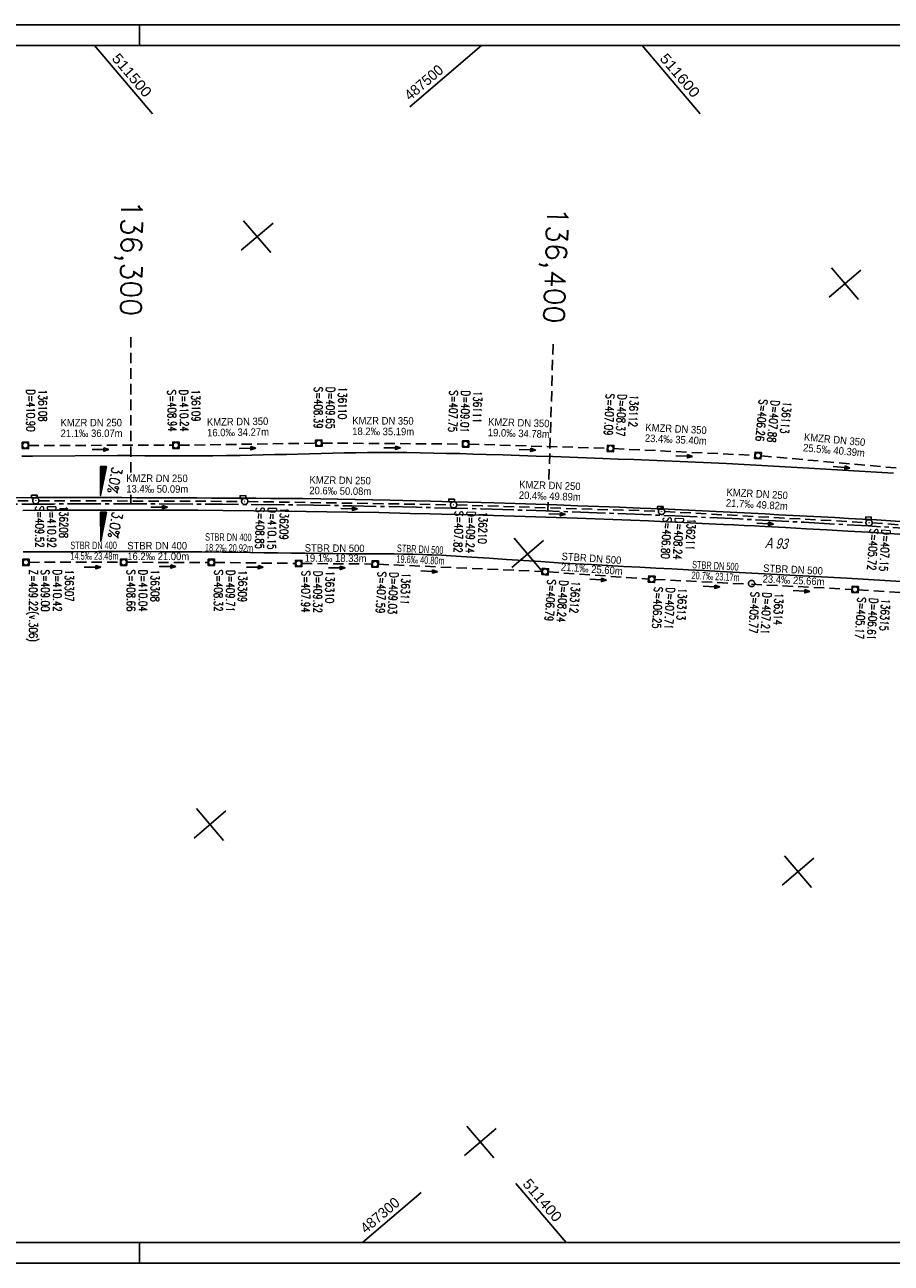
# Model space of a CAD drawing. Header units: millimetres. Extents: x -519 to 616, y -483 to -186.
# Tile 3 of 5: x 34 to 241, y -483 to -186. Entities that reach past the tile are written whole.
import ezdxf
from ezdxf.enums import TextEntityAlignment as Align

# ---------------------------------------------------------------- set-up
doc = ezdxf.new("R2010")
doc.units = ezdxf.units.MM
doc.header["$LTSCALE"] = 10
for name, pattern in [('ACHSE', [5.5, 4, -0.5, 0.5, -0.5]), ('LT00', [0]), ('LT00004', [0.6, 0.4, -0.2]), ('LT17', [0.15, 0.1, -0.05]), ('STRICHLINIE2', [0.375, 0.25, -0.125])]:
    doc.linetypes.add(name, pattern=pattern)
for name, color, linetype in [('--Ansichtsfenster', 6, 'Continuous'), ('--EK_A-TEXT-KILOMETER', 30, 'LT17'), ('--EK_BESCH', 7, 'STRICHLINIE2'), ('--EK_BKAN007', 140, 'LT00'), ('--EK_BSCH007', 5, 'LT00'), ('--EK_FBR', 2, 'LT00'), ('--EK_Halt-Pfeil', 4, 'LT00'), ('--Rahmen', 120, 'Continuous'), ('-AX-020', 30, 'ACHSE'), ('DFK_BES-WEGE_74', 255, 'LT00'), ('QUER_OST', 11, 'LT00'), ('QUER_WEST', 11, 'LT00'), ('V_KA_MULD', 182, 'LT00'), ('V_KA_PRUF', 182, 'LT00'), ('V_P_SK', 182, 'LT00'), ('V_RASTER_74', 121, 'LT00'), ('V_SINKK', 182, 'LT00')]:
    doc.layers.add(name, color=color, linetype=linetype)
doc.layers.add('Ausschnitt', color=7, linetype='LT00004', plot=False)
doc.styles.add('Haltungsbeschriftung', font='ARIAL.TTF', dxfattribs={"width": 0.75})
doc.styles.add('Kilometrierung', font='romans.shx')
doc.styles.add('ROMANS', font='ROMANS.shx', dxfattribs={"width": 0.8})
doc.styles.add('schachtbeschriftung', font='romans.shx', dxfattribs={"width": 0.75, "height": 0.2})
doc.styles.get("Standard").update_dxf_attribs({"font": 'ARIAL.TTF'})

# ---------------------------------------------------------------- blocks, each defined once
blk = doc.blocks.new('SYMB0652')
at = {"color": 0, "linetype": 'ByBlock'}
blk.add_lwpolyline([(-0.15, -0.075), (0.15, -0.075), (0.15, 0.075), (-0.15, 0.075), (-0.15, -0.075)], dxfattribs=at)
blk = doc.blocks.new('SYMB0003')
at = {"color": 0, "linetype": 'ByBlock'}
for p, q in [((-0.015712, 0), (0.010166, 0.012015)), ((0, -0.021257), (-0.015712, 0)), ((0.010166, 0.012015), (0, -0.021257))]:
    blk.add_line(p, q, dxfattribs=at)
for points in [[(-0.031395, 0.499013), (-0.093691, 0.491144), (-0.154509, 0.475528), (-0.21289, 0.452414), (-0.267913, 0.422164), (-0.318712, 0.385257), (-0.364484, 0.342274), (-0.404509, 0.293893), (-0.438154, 0.240877), (-0.464888, 0.184062), (-0.484292, 0.124345), (-0.496058, 0.062667), (-0.5, 0)], [(-0.5, 0), (-0.496058, -0.062667), (-0.484292, -0.124345), (-0.464888, -0.184062), (-0.438154, -0.240877), (-0.404509, -0.293893), (-0.364485, -0.342274), (-0.318712, -0.385257), (-0.267914, -0.422164), (-0.21289, -0.452414), (-0.154509, -0.475529), (-0.093691, -0.491144), (-0.031395, -0.499014), (0.031395, -0.499014)], [(0.5, 0), (0.496057, 0.062667), (0.484292, 0.124345), (0.464888, 0.184062), (0.438153, 0.240877), (0.404509, 0.293893), (0.364484, 0.342274), (0.318712, 0.385257), (0.267913, 0.422164), (0.21289, 0.452414), (0.154509, 0.475528), (0.093691, 0.491144), (0.031395, 0.499013), (-0.031395, 0.499013)], [(0.031395, -0.499014), (0.093691, -0.491144), (0.154509, -0.475529), (0.21289, -0.452414), (0.267914, -0.422164), (0.318712, -0.385257), (0.364485, -0.342274), (0.404509, -0.293893), (0.438154, -0.240877), (0.464889, -0.184062), (0.484292, -0.124345), (0.496058, -0.062667), (0.5, 0)]]:
    blk.add_lwpolyline(points, dxfattribs=at)
blk = doc.blocks.new('SYMB1210')
at = {"color": 0, "linetype": 'ByBlock'}
blk.add_line((0.018815, -0.179014), (0.055623, -0.17119), dxfattribs=at)
for points in [[(-0.2, -0.2), (-0.2, 0.2), (0.2, 0.2), (0.2, -0.2), (-0.2, -0.2)], [(0.018815, 0.179014), (-0.018815, 0.179014), (-0.055623, 0.17119), (-0.09, 0.155885), (-0.120444, 0.133766), (-0.145623, 0.105801), (-0.164438, 0.073213), (-0.176067, 0.037424), (-0.18, 0)], [(-0.18, 0), (-0.176067, -0.037424), (-0.164438, -0.073213), (-0.145623, -0.105801), (-0.120444, -0.133766), (-0.09, -0.155885), (-0.055623, -0.17119), (-0.018815, -0.179014), (0.018815, -0.179014)], [(0.18, 0), (0.176067, 0.037424), (0.164438, 0.073213), (0.145623, 0.105801), (0.120444, 0.133766), (0.09, 0.155885), (0.055623, 0.17119), (0.018815, 0.179014)], [(0.055623, -0.17119), (0.09, -0.155885), (0.120444, -0.133766), (0.145623, -0.105801), (0.164438, -0.073213), (0.176067, -0.037424), (0.18, 0)]]:
    blk.add_lwpolyline(points, dxfattribs=at)
blk = doc.blocks.new('SYMB0070')
at = {"color": 0, "linetype": 'ByBlock'}
for p, q in [((-0.5, 0), (0.2, 0)), ((0.5, 0), (0.2, 0.1)), ((0.2, 0.1), (0.2, 0)), ((0.468, 0), (0.21, 0.086)), ((0.21, 0.086), (0.21, -0.086)), ((0.21, -0.086), (0.468, 0)), ((0.22, -0.072), (0.437, 0)), ((0.23, -0.058), (0.405, 0)), ((0.24, -0.045), (0.374, 0)), ((0.342, 0), (0.25, 0.031)), ((0.25, 0.031), (0.25, -0.031)), ((0.25, -0.031), (0.342, 0)), ((0.26, -0.017), (0.31, 0)), ((0.27, -0.003), (0.279, 0))]:
    blk.add_line(p, q, dxfattribs=at)
for points in [[(0.2, 0), (0.2, -0.1), (0.5, 0)], [(0.437, 0), (0.22, 0.072), (0.22, -0.072)], [(0.405, 0), (0.23, 0.058), (0.23, -0.058)], [(0.374, 0), (0.24, 0.045), (0.24, -0.045)], [(0.31, 0), (0.26, 0.017), (0.26, -0.017)], [(0.279, 0), (0.27, 0.003), (0.27, -0.003)]]:
    blk.add_lwpolyline(points, dxfattribs=at)

msp = doc.modelspace()

# ---------------------------------------------------------------- linework, layer by layer
at = {"layer": '--Ansichtsfenster', "linetype": 'Continuous'}
msp.add_lwpolyline([(-493.87, -477.64), (431.13, -477.64), (431.13, -190.64), (-493.87, -190.64)], close=True, dxfattribs=at)
at = {"layer": '--EK_A-TEXT-KILOMETER', "ltscale": 2.5}
for p, q in [((59.1, -293.03), (59.11, -260.53)), ((159.32, -294.72), (160.33, -262.26)), ((59.1, -300.52), (59.1, -298.4)), ((159.08, -302.24), (159.15, -300.09))]:
    msp.add_line(p, q, dxfattribs=at)
at = {"layer": '--EK_BESCH'}
for p, q in [((34.56, -286.51), (69.13, -286.49)), ((70.63, -286.48), (103.4, -285.98)), ((104.9, -285.97), (138.59, -286.19)), ((140.09, -286.22), (173.35, -287.22)), ((174.85, -287.28), (208.71, -288.91)), ((210.2, -289.01), (248.94, -292.51)), ((-13.01, -300.47), (35.55, -299.79)), ((37.05, -299.78), (85.64, -299.95)), ((87.14, -299.97), (135.72, -300.75)), ((137.21, -300.79), (185.58, -302.31)), ((187.07, -302.38), (235.33, -305.02)), ((236.82, -305.11), (285.3, -308.41)), ((34.67, -314.56), (56.65, -314.54)), ((58.15, -314.55), (77.66, -314.58)), ((79.16, -314.59), (98.57, -314.82)), ((100.07, -314.83), (116.91, -314.97)), ((118.41, -315.01), (157.67, -316.77)), ((159.17, -316.86), (183.21, -318.56)), ((184.71, -318.65), (206.35, -319.76)), ((207.85, -319.83), (231.98, -321.04)), ((233.48, -321.13), (257.62, -322.72))]:
    msp.add_line(p, q, dxfattribs=at)
at = {"layer": '--EK_FBR'}
for points in [[(32.93, -289.1), (35.49, -289.08)], [(131.76, -288.35), (131.61, -288.35), (128.45, -288.29), (125.29, -288.25), (122.12, -288.23), (118.96, -288.22), (115.8, -288.24), (113.03, -288.27), (110.25, -288.31), (107.48, -288.37), (104.71, -288.44), (101.93, -288.51), (99.16, -288.58), (96.39, -288.66), (93.62, -288.73), (90.84, -288.8), (88.07, -288.86), (85.3, -288.92), (82.03, -288.96), (78.77, -288.99), (75.51, -289.01), (72.24, -289.02), (68.98, -289.01), (65.71, -289), (62.45, -288.98), (59.19, -288.96), (55.92, -288.93), (35.49, -289.08)], [(130.97, -299.89), (133.7, -299.96), (139.94, -300.12), (146.18, -300.3), (151.2, -300.45), (156.22, -300.62), (161.24, -300.79), (166.27, -300.97), (171.29, -301.15), (176.26, -301.35), (181.23, -301.54), (186.2, -301.75), (191.17, -301.97), (196.14, -302.2), (201.11, -302.44), (204.46, -302.61), (207.8, -302.78), (211.14, -302.96), (214.48, -303.14), (217.83, -303.31), (221.17, -303.49), (224.5, -303.67), (227.84, -303.84), (231.17, -304.02), (234.51, -304.2), (237.84, -304.39), (241.18, -304.59), (244.91, -304.82)], [(245.85, -307.95), (240.89, -307.64), (235.92, -307.34), (230.95, -307.05), (225.97, -306.76), (221, -306.49), (216.03, -306.22), (211.05, -305.97), (208.58, -305.84), (206.1, -305.72), (203.63, -305.6), (201.15, -305.47), (199.45, -305.39), (197.76, -305.3), (196.06, -305.21), (191.78, -305), (187.5, -304.81), (183.22, -304.63), (178.93, -304.46), (174.65, -304.29), (170.37, -304.14), (166.08, -303.99), (161.08, -303.82), (156.08, -303.66), (151.07, -303.5), (146.07, -303.34), (141.06, -303.2), (133.57, -302.99), (130.76, -302.92)], [(130.09, -312.73), (129.01, -312.69), (126.73, -312.63), (124.46, -312.58), (122.18, -312.55), (119.91, -312.53), (117.63, -312.52), (115.36, -312.51), (113.08, -312.5), (110.81, -312.49), (107.5, -312.46), (104.2, -312.43), (100.89, -312.39), (97.59, -312.35), (94.28, -312.3), (90.98, -312.25), (87.68, -312.2), (84.37, -312.16), (81.07, -312.12), (76.12, -312.07), (71.17, -312.03), (66.21, -312.01), (61.26, -311.99), (56.31, -311.99), (51.36, -311.99), (45.34, -312.01), (39.32, -312.04), (33.3, -312.08)], [(140.83, -313.32), (135.82, -313), (133.55, -312.87), (131.28, -312.77), (130.09, -312.73)], [(200.38, -316.74), (196.53, -316.53), (192.67, -316.33), (188.81, -316.13), (184.96, -315.93), (181.1, -315.73), (177.24, -315.52), (173.39, -315.32), (169.53, -315.11), (165.68, -314.89), (161.53, -314.64), (157.39, -314.39), (153.25, -314.12), (149.11, -313.86), (144.97, -313.59), (140.83, -313.32)]]:
    msp.add_lwpolyline(points, dxfattribs=at)
at = {"layer": '--EK_FBR', "color": 2}
for points in [[(241.97, -293.15), (221.61, -291.97), (201.89, -290.89), (198.18, -290.7), (194.47, -290.52), (190.76, -290.36), (187.06, -290.2), (183.35, -290.06), (179.64, -289.92), (175.93, -289.78), (172.22, -289.65), (168.23, -289.5), (164.23, -289.35), (160.24, -289.21), (156.24, -289.07), (152.25, -288.93), (148.25, -288.8), (144.26, -288.67), (141.1, -288.58), (137.94, -288.49), (134.77, -288.42), (131.76, -288.35)], [(31.14, -299.08), (36.14, -299.04), (41.13, -299.02), (46.13, -299.01), (49.73, -299.01), (53.34, -299.02), (56.94, -299.04), (60.54, -299.06), (64.15, -299.08), (67.75, -299.1), (71.35, -299.12), (74.9, -299.13), (78.44, -299.15), (81.99, -299.16), (85.53, -299.18), (89.08, -299.19), (92.62, -299.22), (96.17, -299.25), (100.34, -299.29), (104.52, -299.35), (108.69, -299.42), (112.87, -299.49), (117.04, -299.58), (121.21, -299.66), (127.45, -299.8), (130.97, -299.89)], [(130.76, -302.92), (126.08, -302.81), (118.58, -302.64), (111.09, -302.49), (96.12, -302.26), (81.15, -302.11), (75.16, -302.08), (69.17, -302.05), (63.18, -302.04), (57.18, -302.03), (51.19, -302.04), (45.18, -302.05), (39.17, -302.08), (33.17, -302.11)], [(250.3, -319.58), (230.75, -318.39), (200.38, -316.74)]]:
    msp.add_lwpolyline(points, dxfattribs=at)
at = {"layer": '--Rahmen'}
for p, q in [((-518.87, -185.64), (616.13, -185.64)), ((61.13, -190.64), (61.13, -185.64)), ((61.13, -477.64), (61.13, -482.64)), ((616.13, -482.64), (-518.87, -482.64))]:
    msp.add_line(p, q, dxfattribs=at)
msp.add_lwpolyline([(-493.87, -190.64), (431.13, -190.64), (431.13, -477.64), (-493.87, -477.64)], close=True, dxfattribs=at)
at = {"layer": '-AX-020', "ltscale": 0.2, "flags": 128}
msp.add_lwpolyline([(-493.87, -334.08), (-469.6, -331.91), (-454.17, -330.53), (-438.74, -329.15), (-423.31, -327.78), (-407.88, -326.41), (-392.44, -325.05), (-377.01, -323.71), (-361.58, -322.38), (-346.14, -321.06), (-330.7, -319.77), (-315.26, -318.5), (-299.82, -317.25), (-284.38, -316.02), (-268.93, -314.83), (-253.48, -313.66), (-238.03, -312.53), (-222.58, -311.44), (-207.12, -310.38), (-191.67, -309.36), (-176.21, -308.39), (-160.74, -307.46), (-145.27, -306.57), (-129.8, -305.74), (-114.33, -304.96), (-98.86, -304.24), (-83.38, -303.57), (-67.9, -302.96), (-52.42, -302.41), (-36.93, -301.93), (-21.45, -301.52), (-5.96, -301.17), (9.53, -300.89), (25.02, -300.69), (40.51, -300.57), (50.12, -300.53), (65.61, -300.53), (81.1, -300.61), (96.59, -300.77), (112.08, -301.02), (127.57, -301.34), (143.06, -301.74), (158.54, -302.22), (174.02, -302.79), (189.5, -303.43), (204.98, -304.15), (220.45, -304.95), (235.91, -305.83), (251.38, -306.8), (266.83, -307.84), (282.28, -308.96), (297.73, -310.16), (313.17, -311.44), (328.6, -312.8), (344.03, -314.24), (359.44, -315.76), (374.85, -317.36), (390.25, -319.04), (405.64, -320.8), (421.03, -322.64), (431.13, -323.9)], dxfattribs=at)
at = {"layer": 'Ausschnitt', "ltscale": 10}
for points in [[(431.13, -190.64), (-493.87, -190.64)], [(-493.87, -477.64), (431.13, -477.64)]]:
    msp.add_lwpolyline(points, dxfattribs=at)
at = {"layer": 'QUER_OST'}
for p, q in [((53.21, -291.62), (51.82, -291.62)), ((51.82, -291.92), (53.15, -291.92)), ((53.09, -292.22), (51.82, -292.22)), ((51.82, -292.52), (53.03, -292.52)), ((52.98, -292.82), (51.83, -292.82)), ((51.83, -293.12), (52.92, -293.12)), ((52.86, -293.42), (51.83, -293.42)), ((51.83, -293.72), (52.8, -293.72)), ((52.74, -294.02), (51.83, -294.02)), ((51.83, -294.32), (52.68, -294.32)), ((52.62, -294.62), (51.83, -294.62)), ((51.83, -294.92), (52.56, -294.92)), ((52.5, -295.22), (51.83, -295.22)), ((51.83, -295.52), (52.44, -295.52)), ((52.38, -295.82), (51.83, -295.82)), ((51.83, -296.12), (52.32, -296.12)), ((52.26, -296.42), (51.83, -296.42)), ((51.84, -296.72), (52.21, -296.72)), ((52.15, -297.02), (51.84, -297.02)), ((51.84, -297.32), (52.09, -297.32)), ((52.03, -297.62), (51.84, -297.62)), ((51.84, -297.92), (51.97, -297.92)), ((51.91, -298.22), (51.84, -298.22)), ((51.84, -298.52), (51.85, -298.52))]:
    msp.add_line(p, q, dxfattribs=at)
msp.add_lwpolyline([(53.22, -291.57), (51.84, -298.57), (51.82, -291.57), (53.22, -291.57)], dxfattribs=at)
at = {"layer": 'QUER_WEST'}
for p, q in [((53.24, -302.57), (51.85, -302.57)), ((51.85, -302.87), (53.18, -302.87)), ((53.12, -303.17), (51.85, -303.17)), ((51.85, -303.47), (53.06, -303.47)), ((53, -303.77), (51.85, -303.77)), ((51.85, -304.07), (52.94, -304.07)), ((52.88, -304.37), (51.85, -304.37)), ((51.85, -304.67), (52.82, -304.67)), ((52.77, -304.97), (51.86, -304.97)), ((51.86, -305.27), (52.71, -305.27)), ((52.65, -305.57), (51.86, -305.57)), ((51.86, -305.87), (52.59, -305.87)), ((52.53, -306.17), (51.86, -306.17)), ((51.86, -306.47), (52.47, -306.47)), ((52.41, -306.77), (51.86, -306.77)), ((51.86, -307.07), (52.35, -307.07)), ((52.29, -307.37), (51.86, -307.37)), ((51.86, -307.67), (52.23, -307.67)), ((52.17, -307.97), (51.86, -307.97)), ((51.86, -308.27), (52.11, -308.27)), ((52.05, -308.57), (51.86, -308.57)), ((51.86, -308.87), (51.99, -308.87)), ((51.94, -309.17), (51.87, -309.17)), ((51.87, -309.47), (51.88, -309.47))]:
    msp.add_line(p, q, dxfattribs=at)
msp.add_lwpolyline([(53.25, -302.52), (51.87, -309.52), (51.85, -302.52), (53.25, -302.52)], dxfattribs=at)
at = {"layer": 'V_RASTER_74'}
for p, q in [((50.35, -190.64), (64.27, -207)), ((125.95, -205.3), (143.16, -190.64)), ((195.62, -207), (181.7, -190.64)), ((85.56, -239.7), (93.17, -233.22)), ((86.12, -232.65), (92.61, -240.26)), ((234.14, -244.51), (226.53, -250.99)), ((233.57, -251.56), (227.09, -243.95)), ((150.96, -308.78), (157.44, -316.4)), ((158.01, -309.35), (150.39, -315.83)), ((81.87, -374.18), (74.26, -380.67)), ((81.31, -381.23), (74.83, -373.62)), ((215.23, -391.96), (222.84, -385.48)), ((215.8, -384.92), (222.28, -392.53)), ((139.1, -456.8), (146.71, -450.32)), ((146.15, -457.37), (139.66, -449.75)), ((114.63, -477.64), (128.71, -465.65)), ((163.42, -477.64), (151.42, -463.56))]:
    msp.add_line(p, q, dxfattribs=at)

# ---------------------------------------------------------------- block references
at = {"layer": '--EK_Halt-Pfeil'}
for p, xscale, yscale, zscale, rotation in [((51.85, -287.5), 3.999999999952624, 4.000000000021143, 4, 0.03146999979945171), ((87.03, -287.23), 3.999999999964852, 4.000000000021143, 4, 0.877800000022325), ((121.74, -287.08), 3.999999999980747, 4.000000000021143, 4, 359.6223200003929), ((154.15, -287.59), 4.000000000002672, 4.000000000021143, 4, 358.2757300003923), ((191.73, -289.09), 3.999999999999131, 3.999999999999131, 3.999999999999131, 357.2432499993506), ((229.48, -291.76), 3.999999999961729, 4.000000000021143, 4, 354.8350100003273), ((65.85, -301.33), 3.999999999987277, 4.000000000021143, 4, 359.7971700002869), ((111.42, -301.7), 3.999999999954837, 4.000000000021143, 4, 359.0732499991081), ((161.26, -303.02), 3.999999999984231, 4.000000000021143, 4, 358.1952299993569), ((211.17, -305.26), 4.000000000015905, 4.000000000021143, 4, 356.8651699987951), ((49.87, -315.68), 3.999999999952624, 4.000000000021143, 4, 0.03146999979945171), ((67.9, -315.57), 3.999999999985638, 4.000000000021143, 4, 359.8846000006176), ((88.85, -315.71), 3.999999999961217, 4.000000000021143, 4, 359.3390499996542), ((108.48, -315.9), 3.999999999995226, 4.000000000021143, 4, 359.5383699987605), ((130.63, -316.71), 4.0000000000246, 4.000000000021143, 4, 357.4288799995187), ((171.12, -318.71), 3.999999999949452, 4.000000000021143, 4, 355.9540000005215), ((198.28, -320.36), 3.999999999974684, 4.000000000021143, 4, 357.0682700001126), ((219.86, -321.44), 4.000000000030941, 4.000000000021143, 4, 357.1382899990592)]:
    msp.add_blockref('SYMB0070', p, dxfattribs=dict(at, xscale=xscale, yscale=yscale, zscale=zscale, rotation=rotation))
at = {"layer": 'V_KA_MULD', "xscale": 3.799999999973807, "yscale": 3.799999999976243, "zscale": 3.8}
for p in [(33.81, -286.51), (69.88, -286.49)]:
    msp.add_blockref('SYMB1210', p, dxfattribs=at)
at = {"layer": 'V_KA_MULD', "yscale": 3.799999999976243}
for p, xscale, zscale, rotation in [((104.15, -285.97), 3.800000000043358, 3.8, 0.9999999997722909), ((139.34, -286.2), 3.800000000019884, 3.8, 359.9071423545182), ((174.1, -287.24), 3.800000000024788, 3.8, 356.609156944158), ((209.45, -288.95), 3.800000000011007, 3.8, 356.0930923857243), ((33.92, -314.56), 3.800000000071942, 3.8, 90.08028089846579), ((57.4, -314.54), 3.800000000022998, 3.8, 90.1739081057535), ((78.41, -314.59), 3.800000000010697, 3.8, 89.84418297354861), ((99.32, -314.83), 3.800000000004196, 3.8, 89.16936766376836), ((117.66, -314.98), 3.800000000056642, 3.799999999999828, 88.9501387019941), ((158.42, -316.8), 3.800000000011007, 3.8, 356.0930923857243), ((183.96, -318.61), 3.800000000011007, 3.8, 356.0930923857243), ((232.73, -321.08), 3.800000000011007, 3.8, 356.0930923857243)]:
    msp.add_blockref('SYMB1210', p, dxfattribs=dict(at, xscale=xscale, zscale=zscale, rotation=rotation))
at = {"layer": 'V_KA_PRUF', "xscale": 1.5, "yscale": 1.500000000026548, "zscale": 1.5}
for p in [(36.3, -299.78), (86.39, -299.95)]:
    msp.add_blockref('SYMB0003', p, dxfattribs=at)
at = {"layer": 'V_KA_PRUF', "xscale": 1.500000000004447, "yscale": 1.500000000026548, "zscale": 1.5, "rotation": 356.0930923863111}
for p in [(136.47, -300.77), (186.33, -302.34), (236.07, -305.06), (207.9, -319.63)]:
    msp.add_blockref('SYMB0003', p, dxfattribs=at)
at = {"layer": 'V_P_SK', "yscale": 4.500000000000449, "zscale": 4.5}
for p, xscale, rotation in [((135.99, -299.74), 4.500000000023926, 359.3364356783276), ((186.02, -301.49), 4.500000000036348, 358.3587041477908), ((235.93, -304.03), 4.500000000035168, 357.791333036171)]:
    msp.add_blockref('SYMB0652', p, dxfattribs=dict(at, xscale=xscale, rotation=rotation))
at = {"layer": 'V_SINKK', "yscale": 4.500000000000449, "zscale": 4.5}
for p, xscale, rotation in [((35.95, -298.8), 4.499999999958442, 180.8030404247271), ((85.95, -298.91), 4.499999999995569, 180.4015369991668)]:
    msp.add_blockref('SYMB0652', p, dxfattribs=dict(at, xscale=xscale, rotation=rotation))

# ---------------------------------------------------------------- texts
at = {"layer": '--EK_A-TEXT-KILOMETER', "style": 'Kilometrierung'}
for s, rotation, p in [('136,300', 269.6085, (59.11, -255.53)), ('136,400', 268, (160.48, -257.27))]:
    msp.add_text(s, height=5, rotation=rotation, dxfattribs=at).set_placement(p, align=Align.MIDDLE_RIGHT)
at = {"layer": '--EK_BKAN007', "style": 'Haltungsbeschriftung'}
for s, rotation, width, p in [('KMZR DN 250', 0.0315, 0.9, (42.24, -281.95)), ('KMZR DN 350', 0.8778, 0.9, (77.34, -281.82)), ('KMZR DN 350', 359.6223, 0.9, (112.17, -281.46)), ('KMZR DN 350', 358.2757, 0.9, (144.72, -281.74)), ('KMZR DN 350', 357.2432, 0.9, (182.41, -283.08)), ('21.1‰ 36.07m', 0.0315, 0.9, (42.25, -284.51)), ('16.0‰ 34.27m', 0.8778, 0.9, (77.38, -284.38)), ('18.2‰ 35.19m', 359.6223, 0.9, (112.16, -284.02)), ('19.0‰ 34.78m', 358.2757, 0.9, (144.65, -284.3)), ('23.4‰ 35.40m', 357.2432, 0.9, (182.29, -285.64)), ('KMZR DN 350', 354.835, 0.9, (220.42, -285.36)), ('25.5‰ 40.39m', 354.835, 0.9, (220.19, -287.91)), ('KMZR DN 250', 359.7972, 0.9, (58.01, -295.27)), ('KMZR DN 250', 359.0732, 0.9, (101.9, -295.65)), ('13.4‰ 50.09m', 359.7972, 0.9, (58, -297.83)), ('20.6‰ 50.08m', 359.0732, 0.9, (101.86, -298.21)), ('KMZR DN 250', 358.1952, 0.9, (152.17, -296.77)), ('KMZR DN 250', 356.8652, 0.9, (201.86, -298.62)), ('20.4‰ 49.89m', 358.1952, 0.9, (152.09, -299.33)), ('21.7‰ 49.82m', 356.8652, 0.9, (201.72, -301.18)), ('STBR DN 400', 359.339, 0.7, (76.88, -309.36)), ('STBR DN 400', 0.0315, 0.7, (44.59, -311.39)), ('STBR DN 400', 359.8846, 0.9, (58.23, -311.45)), ('18.2‰ 20.92m', 359.339, 0.7, (76.85, -311.92)), ('STBR DN 500', 359.5384, 0.9, (100.77, -312)), ('STBR DN 500', 357.4289, 0.7, (122.85, -312.05)), ('14.5‰ 23.48m', 0.0315, 0.7, (44.59, -313.95)), ('16.2‰ 21.00m', 359.8846, 0.9, (58.23, -314.01)), ('19.1‰ 18.33m', 359.5384, 0.9, (100.75, -314.4)), ('19.6‰ 40.80m', 357.4289, 0.7, (122.73, -314.61)), ('21.1‰ 25.60m', 355.954, 0.9, (162.13, -316.54)), ('STBR DN 500', 355.954, 0.9, (162.31, -313.98)), ('STBR DN 500', 357.0683, 0.7, (193.61, -315.98)), ('20.7‰ 23.17m', 357.0683, 0.7, (193.47, -318.54)), ('23.4‰ 25.66m', 357.1383, 0.9, (210.51, -319.38)), ('STBR DN 500', 357.1383, 0.9, (210.64, -316.82))]:
    msp.add_text(s, height=1.8, rotation=rotation, dxfattribs=dict(at, width=width)).set_placement(p)
at = {"layer": '--EK_BSCH007', "style": 'schachtbeschriftung', "width": 0.75}
for s, rotation, p in [('S=408.39', 269.6223, (103.08, -272.47)), ('D=409.65', 269.6223, (105.96, -272.49)), ('136110', 269.6223, (108.84, -272.51)), ('D=410.90', 270.0315, (34.09, -273.11)), ('136108', 270.0315, (36.97, -273.11)), ('S=408.94', 270.8778, (67.88, -273.22)), ('D=410.24', 270.8778, (70.76, -273.18)), ('136109', 270.8778, (73.63, -273.13)), ('S=407.75', 268.2757, (135.52, -273.29)), ('D=409.01', 268.2757, (138.4, -273.37)), ('136111', 268.2757, (141.28, -273.46)), ('S=407.09', 267.2432, (173.04, -274.08)), ('D=408.37', 267.2432, (175.91, -274.22)), ('136112', 267.2432, (178.79, -274.36)), ('S=406.26', 264.835, (209.74, -275.41)), ('D=407.88', 264.835, (212.6, -275.67)), ('136113', 264.835, (215.47, -275.93)), ('S=409.52', 269.7972, (36.24, -301.01)), ('D=410.92', 269.7972, (39.12, -301.02)), ('136208', 269.7972, (42, -301.03)), ('S=408.85', 269.0733, (89.12, -301.33)), ('D=410.15', 269.0733, (92, -301.38)), ('136209', 269.0733, (94.88, -301.42)), ('S=407.82', 268.1952, (136.81, -302.19)), ('D=409.24', 268.1952, (139.69, -302.28)), ('136210', 268.1952, (142.56, -302.37)), ('S=406.80', 266.8652, (186.76, -303.64)), ('D=408.24', 266.8652, (189.63, -303.8)), ('136211', 266.8652, (192.51, -303.96)), ('S=405.72', 266.1117, (236.31, -306.41)), ('D=407.15', 266.1117, (239.19, -306.61)), ('Z=409.22(v.306)', 270.0315, (34.68, -316.31)), ('S=409.00', 270.0315, (37.56, -316.31)), ('D=410.42', 270.0315, (40.44, -316.3)), ('136307', 270.0315, (43.32, -316.3)), ('S=408.66', 269.8846, (58.15, -316.3)), ('D=410.04', 269.8846, (61.03, -316.3)), ('136308', 269.8846, (63.91, -316.31)), ('S=408.32', 269.339, (79.14, -316.34)), ('D=409.71', 269.339, (82.02, -316.38)), ('136309', 269.339, (84.9, -316.41)), ('S=407.94', 269.5384, (100.06, -316.58)), ('D=409.32', 269.5384, (102.94, -316.61)), ('136310', 269.5384, (105.82, -316.63)), ('S=407.59', 267.4289, (118.33, -316.76)), ('D=409.03', 267.4289, (121.2, -316.89)), ('136311', 267.4289, (124.08, -317.02)), ('S=406.79', 265.954, (159.04, -318.6)), ('D=408.24', 265.954, (161.92, -318.81)), ('136312', 265.954, (164.79, -319.01)), ('S=406.25', 267.0683, (184.62, -320.4)), ('D=407.71', 267.0683, (187.49, -320.54)), ('136313', 267.0683, (190.37, -320.69)), ('S=405.77', 267.1383, (207.76, -321.58)), ('D=407.21', 267.1383, (210.64, -321.73)), ('136314', 267.1383, (213.51, -321.87)), ('S=405.17', 266.2169, (233.36, -322.87)), ('D=406.61', 266.2169, (236.23, -323.06)), ('136315', 266.2169, (239.11, -323.25))]:
    msp.add_text(s, height=2, rotation=rotation, dxfattribs=at).set_placement(p)
at = {"layer": 'DFK_BES-WEGE_74', "oblique": 13.754, "width": 0.75}
msp.add_text('A 93', height=2.5, rotation=357, dxfattribs=at).set_placement((211.11, -311.1))
at = {"layer": 'QUER_OST', "style": 'ROMANS', "width": 0.8}
msp.add_text('3.0%', height=2.5, rotation=258.83, dxfattribs=at).set_placement((54.63, -291.52))
at = {"layer": 'QUER_WEST', "style": 'ROMANS', "width": 0.8}
msp.add_text('3.0%', height=2.5, rotation=258.83, dxfattribs=at).set_placement((54.74, -302.27))
at = {"layer": 'V_RASTER_74'}
for s, rotation, width, p in [(' 511500', 310.4181, 1.067, (53.69, -193.03)), (' 511600', 310.4181, 1.076, (185.04, -193.03)), (' 487500', 40.4181, 0.934, (125.3, -204.54)), (' 511400', 310.4181, 1.05, (152.18, -462.91)), (' 487300', 40.4181, 0.944, (114.74, -476.23))]:
    msp.add_text(s, height=2.5, rotation=rotation, dxfattribs=dict(at, width=width)).set_placement(p)

doc.saveas('drawing.dxf')
